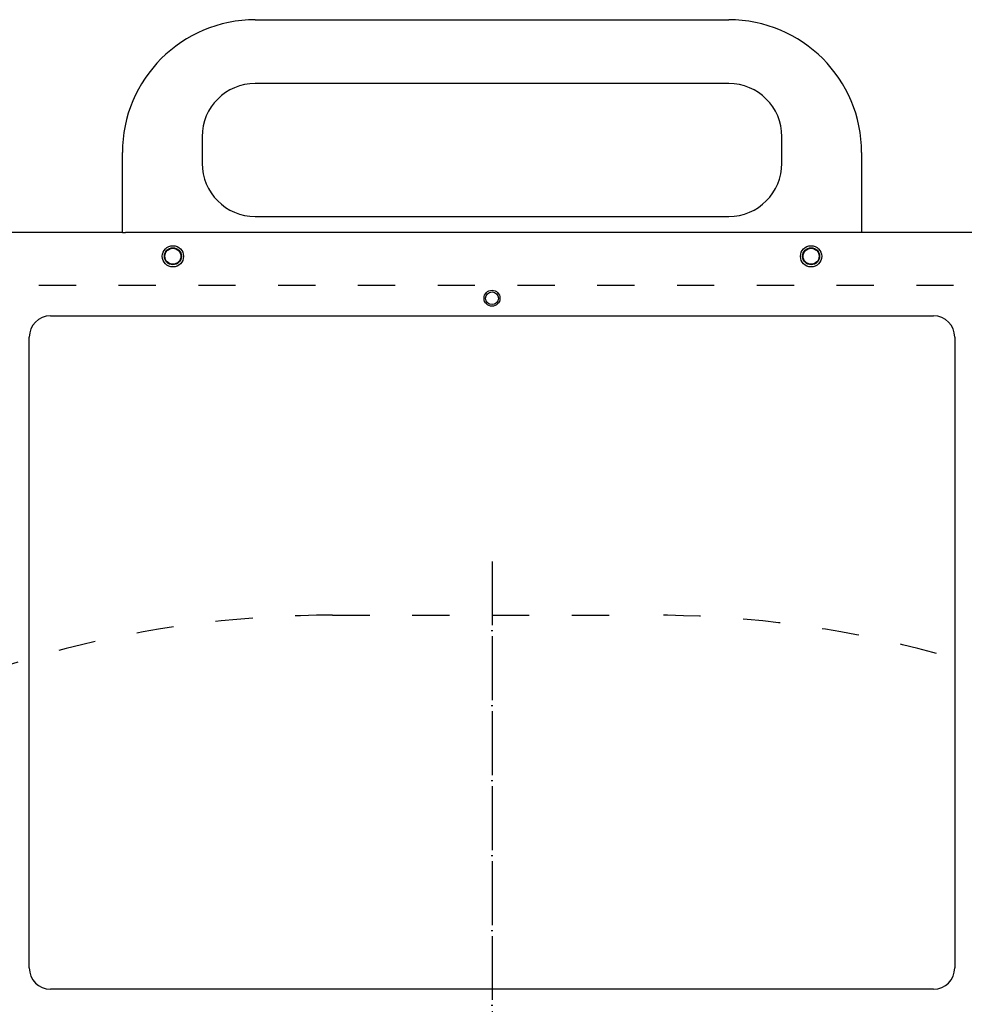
# Model space of a CAD drawing. Extents: x -1809 to 6113, y -4129 to 1471.
# Tile 43 of 197: x -89 to 89, y -1667 to -1482. Entities that reach past the tile are written whole.
import ezdxf

# ---------------------------------------------------------------- set-up
doc = ezdxf.new("R2010")
doc.units = 0
doc.linetypes.add('DASHED', pattern=[15, 7, -8])
doc.linetypes.add('DOT_CENTER', pattern=[14, 12, -1, 0, -1])
doc.layers.get('0').update_dxf_attribs({"linetype": 'CONTINUOUS'})
doc.layers.add('1', color=7, linetype='CONTINUOUS')

# ---------------------------------------------------------------- blocks, each defined once
blk = doc.blocks.new('HEADPLATE_TSK', base_point=(-401.37, -2807.76))
at = {"layer": '1', "color": 7, "linetype": 'DASHED'}
for p, q in [((236.8, -1531.88), (-236.8, -1531.88)), ((-30, -1593.88), (30, -1593.88))]:
    blk.add_line(p, q, dxfattribs=at)
at = {"layer": '1', "color": 1, "linetype": 'DOT_CENTER'}
blk.add_line((0, -1583.75), (0, -2060), dxfattribs=at)
at = {"layer": '1', "color": 7, "linetype": 'DASHED'}
for centre, start, end in [((-30, -1796.88), 90, 143.4053), ((30, -1796.88), 36.5947, 90)]:
    blk.add_arc(centre, 203, start, end, dxfattribs=at)
blk = doc.blocks.new('DUT_BOARD__716', base_point=(207.82, -1537.57))
at = {"color": 1, "linetype": 'CONTINUOUS'}
for p, q in [((-83, -1537.57), (83, -1537.57)), ((-87, -1660.23), (-87, -1541.57)), ((87, -1541.57), (87, -1660.23)), ((83, -1664.23), (-83, -1664.23))]:
    blk.add_line(p, q, dxfattribs=at)
for centre, start, end in [((-83, -1541.57), 90, 180), ((83, -1541.57), 0, 90), ((-83, -1660.23), 180, -90), ((83, -1660.23), -90, 0)]:
    blk.add_arc(centre, 4, start, end, dxfattribs=at)
blk = doc.blocks.new('0515-2043_M4X8_4__718', base_point=(62, -1524.38))
at = {"color": 1, "linetype": 'CONTINUOUS'}
for radius in [2, 1.5]:
    blk.add_circle((60, -1526.38), radius, dxfattribs=at)
blk = doc.blocks.new('0515-2043_M4X8_1__719', base_point=(-58, -1524.38))
at = {"color": 1, "linetype": 'CONTINUOUS'}
for radius in [2, 1.5]:
    blk.add_circle((-60, -1526.38), radius, dxfattribs=at)
blk = doc.blocks.new('24991-0S112_1__722', base_point=(69.5, -1481.88))
at = {"color": 1, "linetype": 'CONTINUOUS'}
for p, q in [((-44.5, -1481.88), (44.5, -1481.88)), ((44.5, -1493.88), (-44.5, -1493.88)), ((-54.5, -1503.88), (-54.5, -1508.88)), ((54.5, -1508.88), (54.5, -1503.88)), ((-69.5, -1521.88), (-69.5, -1506.88)), ((69.5, -1506.88), (69.5, -1521.88)), ((-44.5, -1518.88), (44.5, -1518.88)), ((-69.5, -1521.88), (-68.9, -1521.88)), ((69.5, -1521.88), (68.9, -1521.88))]:
    blk.add_line(p, q, dxfattribs=at)
for centre, radius, start, end in [((-44.5, -1506.88), 25, 90, 180), ((44.5, -1506.88), 25, 0, 90), ((-44.5, -1503.88), 10, 90, 180), ((44.5, -1503.88), 10, 0, 90), ((-44.5, -1508.88), 10, 180, -90), ((44.5, -1508.88), 10, -90, 0)]:
    blk.add_arc(centre, radius, start, end, dxfattribs=at)
blk = doc.blocks.new('STIFF_HANDLES__723', base_point=(69.5, -1481.88))
for name, p in [('24991-0S112_1__722', (69.5, -1481.88)), ('0515-2043_M4X8_1__719', (-58, -1524.38)), ('0515-2043_M4X8_4__718', (62, -1524.38))]:
    blk.add_blockref(name, p)
blk = doc.blocks.new('SMALLPARTS__824', base_point=(250.3, -1481.88))
blk.add_blockref('STIFF_HANDLES__723', (69.5, -1481.88))
blk = doc.blocks.new('E7018-24101__825', base_point=(236.8, -1521.88))
at = {"color": 1, "linetype": 'CONTINUOUS'}
for p, q in [((-69.5, -1521.88), (-232.8, -1521.88)), ((-69.5, -1521.88), (-68.9, -1521.88)), ((68.9, -1521.88), (-68.9, -1521.88)), ((69.5, -1521.88), (68.9, -1521.88)), ((232.8, -1521.88), (69.5, -1521.88)), ((-83, -1537.57), (83, -1537.57)), ((-87, -1660.23), (-87, -1541.57)), ((87, -1541.57), (87, -1660.23)), ((83, -1664.23), (-83, -1664.23))]:
    blk.add_line(p, q, dxfattribs=at)
for centre, radius in [((-60, -1526.38), 2), ((-60, -1526.38), 1.6), ((60, -1526.38), 2), ((60, -1526.38), 1.6), ((0, -1534.27), 1.5), ((0, -1534.27), 1.2)]:
    blk.add_circle(centre, radius, dxfattribs=at)
for centre, start, end in [((-83, -1541.57), 90, 180), ((83, -1541.57), 0, 90), ((-83, -1660.23), 180, -90), ((83, -1660.23), -90, 0)]:
    blk.add_arc(centre, 4, start, end, dxfattribs=at)
blk = doc.blocks.new('E7018-64101__826', base_point=(250.3, -1481.88))
for name, p in [('SMALLPARTS__824', (250.3, -1481.88)), ('E7018-24101__825', (236.8, -1521.88))]:
    blk.add_blockref(name, p)
blk = doc.blocks.new('STIFF_ASSY_DUTBD__827', base_point=(250.3, -1481.88))
for name, p in [('E7018-64101__826', (250.3, -1481.88)), ('DUT_BOARD__716', (207.82, -1537.57))]:
    blk.add_blockref(name, p)
blk = doc.blocks.new('A1__828', base_point=(250.3, -1481.88))
blk.add_blockref('STIFF_ASSY_DUTBD__827', (250.3, -1481.88))
blk = doc.blocks.new('FRONT1__829', base_point=(250.3, -1481.88))
blk.add_blockref('A1__828', (250.3, -1481.88))
blk = doc.blocks.new('L1__830', base_point=(250.3, -1481.88))
blk.add_blockref('FRONT1__829', (250.3, -1481.88))

msp = doc.modelspace()

# ---------------------------------------------------------------- block references
msp.add_blockref('L1__830', (250.3, -1481.88))
at = {"layer": '1'}
msp.add_blockref('HEADPLATE_TSK', (-401.37, -2807.76), dxfattribs=at)

doc.saveas('drawing.dxf')
